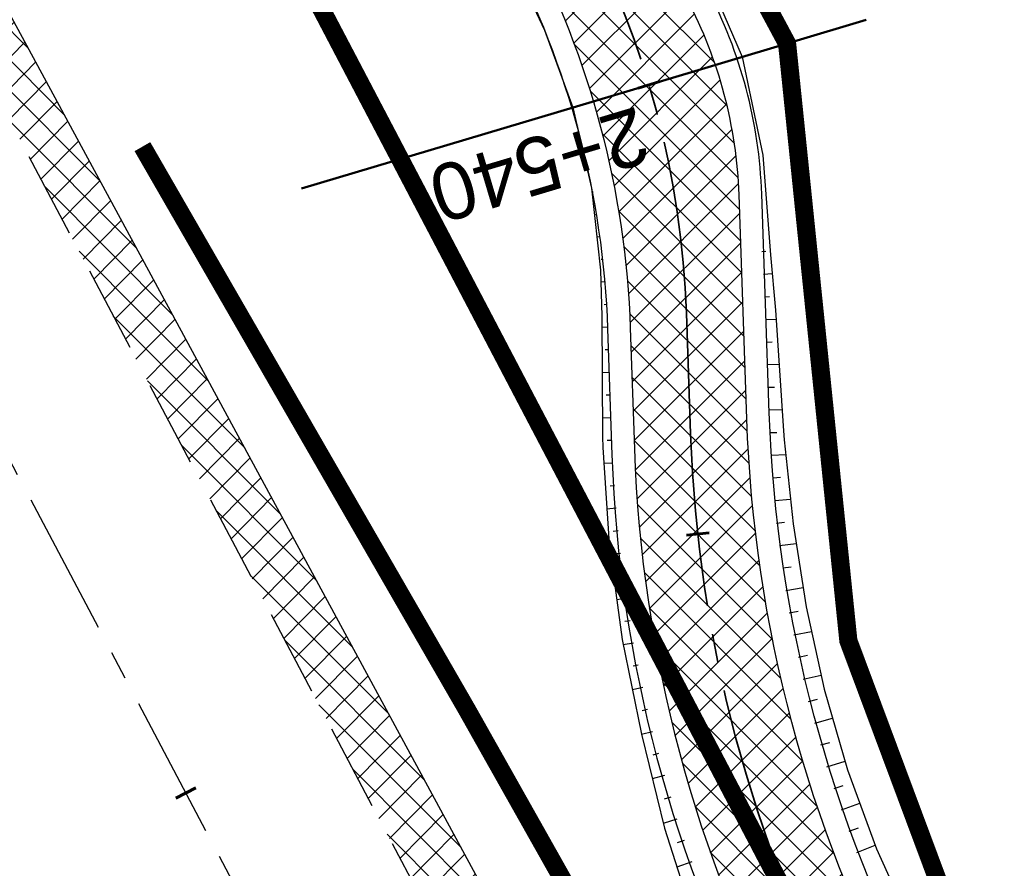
# Model space of a CAD drawing. Header units: metres. Extents: x 7529682 to 7533711, y 5721195 to 5727842.
# Tile 57 of 232: x 7530892 to 7530914, y 5725541 to 5725559. Entities that reach past the tile are written whole.
import ezdxf

# ---------------------------------------------------------------- set-up
doc = ezdxf.new("R2010")
doc.units = ezdxf.units.M
for name, pattern in [('817-dzialki-09-05-04$0$HIDDEN', [0.375, 0.25, -0.125]), ('ACAD_ISO05W100', [33, 24, -3, 0, -3, 0, -3]), ('CENTER', [50.800000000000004, 31.75, -6.35, 6.35, -6.35]), ('CENTER2', [28.575000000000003, 19.05, -3.175, 3.175, -3.175]), ('HIDDEN', [9.524999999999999, 6.35, -3.175])]:
    doc.linetypes.add(name, pattern=pattern)
for name, color, linetype in [('C-DROGI-SYTUACJA', 7, 'Continuous'), ('C-DROGI-SYTUACJA-ETYKIETY', 7, 'Continuous'), ('D-hatch-pobocza', 131, 'Continuous'), ('D-pobocza', 60, 'Continuous'), ('D-rowy', 160, 'Continuous'), ('D-skarpa', 2, 'Continuous'), ('D-skarpa-kreskowanie', 2, 'Continuous')]:
    doc.layers.add(name, color=color, linetype=linetype)
for name, color, linetype, lineweight, true_color in [('D-hatch-ciag-pieszo-rowerowy', 7, 'Continuous', 13, 0xff9f80), ('D-LR-etap-III', 7, '817-dzialki-09-05-04$0$HIDDEN', 50, 0x00008f), ('D-przekroje-pop', 7, 'Continuous', 50, 0x000099)]:
    doc.layers.add(name, color=color, linetype=linetype, lineweight=lineweight, true_color=true_color)
for name, color, linetype, lineweight in [('D-krawędzie', 3, 'Continuous', 30), ('D-obrzeża', 2, 'Continuous', 30), ('D-oś', 10, 'CENTER', 30), ('D-pas-drogowy', 7, 'ACAD_ISO05W100', 50)]:
    doc.layers.add(name, color=color, linetype=linetype, lineweight=lineweight)
doc.layers.add('poprzeczki', color=7, linetype='Continuous', true_color=0x0000c7)
doc.styles.get("Standard").update_dxf_attribs({"font": 'arial.ttf'})
pattern_1 = [(45, (0, 0), (-0.3367596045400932, 0.3367596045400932), []), (135, (0, 0), (-0.3367596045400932, -0.3367596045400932), [])]

# ---------------------------------------------------------------- blocks, each defined once
blk = doc.blocks.new('AeccTickLine')
at = {"color": 0, "linetype": 'ByBlock', "lineweight": -2}
blk.add_line((0, 1), (-3.673819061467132e-16, -1), dxfattribs=at)

msp = doc.modelspace()

# ---------------------------------------------------------------- hatches: boundary and pattern name
at = {"layer": 'D-hatch-ciag-pieszo-rowerowy'}
h = msp.add_hatch(dxfattribs=at)
h.set_pattern_fill('ANSI37', color=256, scale=0.15, style=0)
h.set_pattern_definition(pattern_1)
h.paths.add_polyline_path([(7530908.012238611, 5725550.563735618), (7530907.842509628, 5725555.505895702, 0.1127731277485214), (7530906.702021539, 5725559.811690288), (7530903.597432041, 5725565.724084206, -0.1193449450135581), (7530903.024418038, 5725568.006637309), (7530902.989962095, 5725572.112457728), (7530902.830833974, 5725572.036394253), (7530899.665489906, 5725570.52335516), (7530904.400482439, 5725561.506014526, -0.1127731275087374), (7530906.681458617, 5725552.894425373), (7530906.772838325, 5725550.233635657, 0.1134663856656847), (7530910.232589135, 5725537.243580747), (7530924.3855969, 5725510.468891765), (7530927.177183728, 5725505.157075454), (7530928.436251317, 5725505.448283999), (7530925.491402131, 5725511.051727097), (7530911.471989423, 5725537.573680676, -0.1134663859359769)])
h.paths.add_polyline_path([(7530906.772838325, 5725550.233635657), (7530906.681458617, 5725552.894425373, 0.112773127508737), (7530904.400482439, 5725561.506014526), (7530899.665489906, 5725570.52335516), (7530898.536909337, 5725569.983891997), (7530903.161020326, 5725561.177714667, -0.1127731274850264), (7530905.441996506, 5725552.566125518), (7530905.533438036, 5725549.903535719, 0.1134663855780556), (7530908.993188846, 5725536.913480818), (7530923.27979167, 5725509.886056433), (7530925.918116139, 5725504.865866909), (7530927.177183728, 5725505.157075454), (7530924.3855969, 5725510.468891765), (7530910.232589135, 5725537.243580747, -0.1134663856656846)])
at = {"layer": 'D-hatch-pobocza'}
h = msp.add_hatch(dxfattribs=at)
h.set_pattern_fill('ANSI37', color=256, scale=0.15, style=0)
h.set_pattern_definition(pattern_1)
h.paths.add_polyline_path([(7531057.009999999, 5725246.72), (7531044.19, 5725271.11), (7531030.969999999, 5725296.42), (7531019.37, 5725318.31), (7531007.54, 5725340.71), (7530994.469999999, 5725365.47), (7530982.58, 5725387.65), (7530971.809999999, 5725408.22), (7530959.96, 5725430.76), (7530944.54, 5725460.14), (7530935.92, 5725477.07), (7530923.099999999, 5725500.31), (7530908, 5725529.49), (7530889.658288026, 5725563.375066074), (7530889.585888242, 5725561.256865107), (7530918.171722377, 5725507.178125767), (7530950.162943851, 5725446.305402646), (7530993.419108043, 5725364.264712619), (7531022.766433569, 5725308.719304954), (7531053.80955549, 5725249.872416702), (7531081.165622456, 5725197.874670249), (7531103.902359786, 5725154.540603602), (7531128.123220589, 5725108.448161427), (7531149.321390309, 5725068.209396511), (7531151.44, 5725067.36), (7531152.004139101, 5725067.286014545), (7531141.2, 5725086.69), (7531129.87, 5725108.78), (7531118.46, 5725130.11), (7531107.389999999, 5725151.39), (7531095.36, 5725174.01), (7531083.61, 5725196.49), (7531071.559999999, 5725218.8)])

# ---------------------------------------------------------------- linework, layer by layer
at = {"layer": 'C-DROGI-SYTUACJA', "color": 10, "linetype": 'CENTER2', "lineweight": 35, "ltscale": 0.2}
msp.add_lwpolyline([(7530894.635661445, 5725580.10218264), (7530904.400482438, 5725561.506014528, -0.1127731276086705), (7530906.681458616, 5725552.894425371), (7530906.772838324, 5725550.233635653, 0.1134663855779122), (7530910.232589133, 5725537.243580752), (7530924.3855969, 5725510.468891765), (7530956.378346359, 5725449.593261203), (7530999.632559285, 5725367.556271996), (7531020.529814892, 5725328.004235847, 0.004066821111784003), (7531022.844591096, 5725323.708047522), (7531022.844591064, 5725323.708047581), (7531032.807949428, 5725305.571049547, -0.004228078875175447), (7531035.213067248, 5725301.103738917), (7531059.943841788, 5725254.222853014, -0.00440054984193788)], format="xyb", dxfattribs=at)
at = {"layer": 'D-krawędzie', "linetype": 'HIDDEN', "ltscale": 0.3, "flags": 128}
msp.add_lwpolyline([(7530572.009999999, 5726166.06), (7530620.380949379, 5726072.761487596), (7530641.555222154, 5726032.007915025), (7530660.960861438, 5725995.070069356), (7530689.128213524, 5725941.540167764), (7530707.335918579, 5725907.031820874), (7530725.255781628, 5725873.092686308), (7530743.969545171, 5725837.653904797), (7530770.526708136, 5725787.119408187), (7530787.864146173, 5725754.266918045), (7530809.897571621, 5725712.541613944), (7530824.739035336, 5725684.389287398), (7530840.856259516, 5725653.693092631), (7530860.675070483, 5725616.154465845), (7530865.283000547, 5725607.394015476), (7530878.050274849, 5725583.079962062), (7530918.171722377, 5725507.178125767), (7530950.162943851, 5725446.305402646), (7530993.419108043, 5725364.264712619), (7531022.766433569, 5725308.719304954), (7531053.80955549, 5725249.872416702), (7531081.165622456, 5725197.874670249), (7531103.902359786, 5725154.540603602), (7531128.123220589, 5725108.448161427), (7531149.3, 5725068.249999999), (7531167.380094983, 5725033.766927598), (7531197.164745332, 5724976.987689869), (7531228.151004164, 5724918.034426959), (7531253.152837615, 5724870.491119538), (7531286.7961686, 5724806.653565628), (7531306.739858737, 5724768.664832), (7531335.094443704, 5724714.652299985), (7531357.3191504, 5724672.438740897), (7531373.644908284, 5724641.454376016), (7531392.161870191, 5724605.998675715), (7531418.480331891, 5724555.852756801), (7531439.726902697, 5724515.582472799), (7531468.399107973, 5724461.077223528), (7531491.782023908, 5724416.527754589), (7531531.990296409, 5724339.832565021), (7531557.226635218, 5724291.658956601), (7531569.851546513, 5724267.577443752), (7531591.375556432, 5724226.547822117), (7531610.003879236, 5724191.103071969), (7531616.882991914, 5724177.998849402), (7531629.984986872, 5724153.025496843), (7531641.006768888, 5724132.021778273), (7531664.906257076, 5724087.616922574), (7531677.64401952, 5724064.785715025), (7531683.112433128, 5724054.988140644), (7531686.752875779, 5724048.180044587), (7531695.447538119, 5724031.696667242), (7531703.748818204, 5724015.917210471), (7531709.214143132, 5724005.513965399), (7531719.388607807, 5723986.14687362), (7531726.295217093, 5723973.000144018), (7531732.740794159, 5723960.735633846), (7531735.13, 5723956.19)], dxfattribs=at)
at = {"layer": 'D-LR-etap-III', "ltscale": 10, "flags": 128}
msp.add_lwpolyline([(7531750.474471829, 5723895.103125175, 0.4, 0.4, 0), (7531750.505, 5723895.13, 0.4, 0.4, 0), (7531682.71, 5724022.92, 0.4, 0.4, 0), (7531619.177023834, 5724147.203692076, 0.4, 0.4, 0), (7531592.308960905, 5724198.48863389, 0.4, 0.4, 0), (7531553.263875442, 5724272.918564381, 0.4, 0.4, 0), (7531504.019999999, 5724366.79, 0.4, 0.4, 0), (7531482.09, 5724407.62, 0.4, 0.4, 0), (7531412.350402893, 5724541.182759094, 0.4, 0.4, 0), (7531388.463669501, 5724586.929768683, 0.4, 0.4, 0), (7531345.12, 5724669.94, 0.4, 0.4, 0), (7531127.66, 5725081.67, 0.4, 0.4, 0), (7531059.253139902, 5725211.040795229, 0.4, 0.4, 0), (7531008.007244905, 5725307.953830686, 0.4, 0.4, 0), (7530964.181635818, 5725390.835555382, 0.4, 0.4, 0), (7530914.557354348, 5725484.683561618, 0.4, 0.4, 0), (7530865.243241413, 5725577.493975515, 0.4, 0.4, 0), (7530840.085257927, 5725624.058651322, 0.4, 0.4, 0), (7530802.559525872, 5725694.924584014, 0.4, 0.4, 0), (7530755.54, 5725787.51, 0.4, 0.4, 0), (7530708.717810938, 5725876.303221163, 0.4, 0.4, 0), (7530695.12, 5725902.09, 0.4, 0.4, 0), (7530642.91397006, 5726001.07839487, 0.4, 0.4, 0), (7530634.934723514, 5726016.146615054, 0.4, 0.4, 0), (7530610.820000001, 5726061.929999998, 0.4, 0.4, 0), (7530610.820000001, 5726061.929999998, 0.4, 0.4, 0), (7530607.21, 5726063.51, 0.4, 0.4, 0), (7530597.42, 5726080.68, 0.4, 0.4, 0), (7530591.16, 5726088.44, 0.4, 0.4, 0), (7530581.28, 5726107.21, 0.4, 0.4, 0), (7530571.29, 5726130.56, 0.4, 0.4, 0), (7530549.554994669, 5726171.527317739, 0.4, 0.4, 0), (7530531.014309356, 5726206.473807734, 0.4, 0.4, 0), (7530516.461208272, 5726236.016618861, 0.4, 0.4, 0), (7530500.798929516, 5726266.141265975, 0.4, 0.4, 0), (7530491.349999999, 5726283.94, 0.4, 0.4, 0), (7530482.4, 5726303.41, 0.4, 0.4, 0), (7530482.4, 5726303.41, 0.4, 0.4, 0), (7530450.41, 5726357.28, 0.4, 0.4, 0), (7530397.759396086, 5726458.499907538, 0.4, 0.4, 0), (7530334.707815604, 5726583.664702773, 0.4, 0.4, 0), (7530303.939274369, 5726645.167943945, 0.4, 0.4, 0), (7530300.509779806, 5726651.777515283, 0.4, 0.4, 0), (7530289.213532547, 5726671.966724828, 0.4, 0.4, 0), (7530281.54, 5726685.57, 0.4, 0.4, 0), (7530261.37085633, 5726724.163374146, 0.4, 0.4, 0), (7530254.03, 5726738.21, 0.4, 0.4, 0), (7530197.219999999, 5726845.06, 0.4, 0.4, 0), (7530194.71, 5726849.15, 0.4, 0.4, 0), (7530195.92, 5726850.75, 0.4, 0.4, 0), (7530170.546669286, 5726892.961489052, 0.4, 0.4, 0), (7530143.174718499, 5726945.065838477, 0.4, 0.4, 0), (7530105.059999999, 5727018.32, 0.4, 0.4, 0), (7530100.059999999, 5727027.16, 0.4, 0.4, 0), (7530062.318670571, 5727099.625398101, 0.4, 0.4, 0), (7530015.378537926, 5727189.420463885, 0.4, 0.4, 0), (7529983.207960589, 5727250.206596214, 0.4, 0.4, 0), (7529953.284293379, 5727306.74720398, 0.4, 0.4, 0), (7529900.67053443, 5727406.15903814, 0.4, 0.4, 0), (7529890.630239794, 5727425.131178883, 0.4, 0.4, 0), (7529875.155383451, 5727454.426350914, 0.4, 0.4, 0), (7529857.560096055, 5727487.787346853, 0.4, 0.4, 0), (7529835.194401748, 5727530.19312405, 0.4, 0.4, 0), (7529811.740544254, 5727574.662079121, 0.4, 0.4, 0), (7529792.101859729, 5727611.922638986, 0.4, 0.4, 0), (7529768.066117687, 5727657.469613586, 0.4, 0.4, 0), (7529755.210566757, 5727682.131373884, 0.4, 0.4, 0), (7529753.309999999, 5727681.13, 0.4, 0.4, 0), (7529739.21, 5727707.77, 0.4, 0.4, 0), (7529735.394745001, 5727711.251990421, 0.4, 0.4, 0), (7529725.42, 5727730.2, 0.4, 0.4, 0), (7529723.55, 5727729.88, 0.4, 0.4, 0), (7529695.566668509, 5727782.932080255, 0.4, 0.4, 0), (7529717.67971874, 5727794.024357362, 0.4, 0.4, 0), (7529736.274870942, 5727758.647400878, 0.4, 0.4, 0), (7529736.274870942, 5727758.647400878, 0.4, 0.4, 0), (7529744.511003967, 5727750.406106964, 0.4, 0.4, 0), (7529744.511003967, 5727750.406106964, 0.4, 0.4, 0), (7529750.282568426, 5727738.549848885, 0.4, 0.4, 0), (7529777.108510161, 5727687.569424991, 0.4, 0.4, 0), (7529796.51537536, 5727651.329932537, 0.4, 0.4, 0), (7529814.937945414, 5727616.793170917, 0.4, 0.4, 0), (7529839.006722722, 5727572.303976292, 0.4, 0.4, 0), (7529860.617626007, 5727532.509108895, 0.4, 0.4, 0), (7529882.348967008, 5727491.504261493, 0.4, 0.4, 0), (7529904.865139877, 5727449.096370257, 0.4, 0.4, 0), (7529920.747384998, 5727418.884773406, 0.4, 0.4, 0), (7529946.676504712, 5727368.547487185, 0.4, 0.4, 0), (7529972.024701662, 5727320.573310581, 0.4, 0.4, 0), (7529987.740014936, 5727290.153392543, 0.4, 0.4, 0), (7529996.497385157, 5727273.661630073, 0.4, 0.4, 0), (7530017.541471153, 5727234.202689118, 0.4, 0.4, 0), (7530033.053657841, 5727204.864166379, 0.4, 0.4, 0), (7530051.622983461, 5727170.222745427, 0.4, 0.4, 0), (7530069.276612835, 5727137.015751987, 0.4, 0.4, 0), (7530089.385386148, 5727097.533639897, 0.4, 0.4, 0), (7530109.712512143, 5727060.746615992, 0.4, 0.4, 0), (7530136.769722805, 5727011.640131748, 0.4, 0.4, 0), (7530162.446686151, 5726962.743777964, 0.4, 0.4, 0), (7530187.674104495, 5726916.992101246, 0.4, 0.4, 0), (7530207.820739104, 5726879.335323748, 0.4, 0.4, 0), (7530230.625609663, 5726834.518686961, 0.4, 0.4, 0), (7530262.288093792, 5726776.61832811, 0.4, 0.4, 0), (7530277.509672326, 5726760.213143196, 0.4, 0.4, 0), (7530286.036865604, 5726744.106684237, 0.4, 0.4, 0), (7530288.097472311, 5726735.884066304, 0.4, 0.4, 0), (7530290.393870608, 5726725.046963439, 0.4, 0.4, 0), (7530296.17664807, 5726713.582980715, 0.4, 0.4, 0), (7530302.726195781, 5726701.18226779, 0.4, 0.4, 0), (7530325.685047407, 5726657.466383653, 0.4, 0.4, 0), (7530343.243978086, 5726623.648592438, 0.4, 0.4, 0), (7530360.229820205, 5726591.746871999, 0.4, 0.4, 0), (7530383.20855044, 5726548.059469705, 0.4, 0.4, 0), (7530406.017875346, 5726503.605514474, 0.4, 0.4, 0), (7530427.464919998, 5726462.620289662, 0.4, 0.4, 0), (7530447.9278544, 5726424.388014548, 0.4, 0.4, 0), (7530471.126878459, 5726379.920667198, 0.4, 0.4, 0), (7530490.501003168, 5726343.033350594, 0.4, 0.4, 0), (7530509.499458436, 5726306.733076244, 0.4, 0.4, 0), (7530529.890269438, 5726267.244072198, 0.4, 0.4, 0), (7530543.852446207, 5726238.990319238, 0.4, 0.4, 0), (7530554.808897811, 5726218.943990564, 0.4, 0.4, 0), (7530559.027108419, 5726212.223286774, 0.4, 0.4, 0), (7530563.060988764, 5726206.409670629, 0.4, 0.4, 0), (7530566.93354971, 5726200.463543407, 0.4, 0.4, 0), (7530569.771022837, 5726194.901501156, 0.4, 0.4, 0), (7530571.47319415, 5726191.282350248, 0.4, 0.4, 0), (7530572.839142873, 5726188.024533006, 0.4, 0.4, 0), (7530575.295071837, 5726182.034664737, 0.4, 0.4, 0), (7530579.736851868, 5726173.306070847, 0.4, 0.4, 0), (7530583.3, 5726167.41, 0.4, 0.4, 0), (7530593.4, 5726163.33, 0.4, 0.4, 0), (7530598.618375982, 5726155.264489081, 0.4, 0.4, 0), (7530608.258304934, 5726140.497132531, 0.4, 0.4, 0), (7530603.269999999, 5726136.83, 0.4, 0.4, 0), (7530606.53, 5726131.84, 0.4, 0.4, 0), (7530604.239057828, 5726124.21679044, 0.4, 0.4, 0), (7530605.847136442, 5726121.630127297, 0.4, 0.4, 0), (7530608.971611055, 5726116.164124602, 0.4, 0.4, 0), (7530618.114293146, 5726097.791111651, 0.4, 0.4, 0), (7530651.213125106, 5726034.959524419, 0.4, 0.4, 0), (7530670.243741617, 5725998.61095082, 0.4, 0.4, 0), (7530698.075474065, 5725945.952624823, 0.4, 0.4, 0), (7530716.505955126, 5725911.3051464, 0.4, 0.4, 0), (7530735.223454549, 5725875.667401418, 0.4, 0.4, 0), (7530752.504235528, 5725842.154920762, 0.4, 0.4, 0), (7530778.310652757, 5725793.501254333, 0.4, 0.4, 0), (7530797.499961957, 5725756.381811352, 0.4, 0.4, 0), (7530812.518974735, 5725728.28874362, 0.4, 0.4, 0), (7530820.039295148, 5725713.160404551, 0.4, 0.4, 0), (7530822.422446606, 5725710.193574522, 0.4, 0.4, 0), (7530833.154893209, 5725688.800634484, 0.4, 0.4, 0), (7530849.629354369, 5725656.158601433, 0.4, 0.4, 0), (7530867.98290276, 5725621.963939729, 0.4, 0.4, 0), (7530872.629809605, 5725612.88760475, 0.4, 0.4, 0), (7530880.354488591, 5725597.594500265, 0.4, 0.4, 0), (7530883.839446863, 5725593.389159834, 0.4, 0.4, 0), (7530891.782113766, 5725587.763349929, 0.4, 0.4, 0), (7530895.038670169, 5725584.280746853, 0.4, 0.4, 0), (7530897.033644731, 5725580.941110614, 0.4, 0.4, 0), (7530900.951646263, 5725579.945856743, 0.4, 0.4, 0), (7530904.80970798, 5725571.977328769, 0.4, 0.4, 0), (7530903.682362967, 5725568.566434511, 0.4, 0.4, 0), (7530908.900614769, 5725558.844845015, 0.4, 0.4, 0), (7530910.252030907, 5725545.671606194, 0.4, 0.4, 0), (7530912.872986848, 5725538.645543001, 0.4, 0.4, 0), (7530945.278171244, 5725478.464284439, 0.4, 0.4, 0), (7530959.692318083, 5725450.24628822, 0.4, 0.4, 0), (7531002.82670893, 5725368.192370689, 0.4, 0.4, 0), (7531044.703532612, 5725290.314293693, 0.4, 0.4, 0), (7531064.098839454, 5725253.212562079, 0.4, 0.4, 0), (7531083.010253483, 5725216.677517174, 0.4, 0.4, 0), (7531113.013137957, 5725158.465613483, 0.4, 0.4, 0), (7531137.364304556, 5725113.07076138, 0.4, 0.4, 0), (7531150.830830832, 5725086.711759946, 0.4, 0.4, 0), (7531159.745663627, 5725076.640848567, 0.4, 0.4, 0), (7531166.309999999, 5725074.58, 0.4, 0.4, 0), (7531172.29, 5725062.58, 0.4, 0.4, 0), (7531170.589828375, 5725055.605912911, 0.4, 0.4, 0), (7531173.732823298, 5725044.080706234, 0.4, 0.4, 0), (7531215.342008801, 5724964.859648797, 0.4, 0.4, 0), (7531238.054496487, 5724921.684649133, 0.4, 0.4, 0), (7531262.389821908, 5724875.282876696, 0.4, 0.4, 0), (7531295.587160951, 5724811.265731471, 0.4, 0.4, 0), (7531348.487908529, 5724712.362812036, 0.4, 0.4, 0), (7531363.740817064, 5724682.68394264, 0.4, 0.4, 0), (7531366.986905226, 5724675.865317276, 0.4, 0.4, 0), (7531382.541261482, 5724646.110625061, 0.4, 0.4, 0), (7531401.299165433, 5724610.874551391, 0.4, 0.4, 0), (7531428.964837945, 5724558.862274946, 0.4, 0.4, 0), (7531449.111202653, 5724520.397801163, 0.4, 0.4, 0), (7531477.292992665, 5724465.831467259, 0.4, 0.4, 0), (7531500.996290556, 5724421.112506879, 0.4, 0.4, 0), (7531512.121834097, 5724400.549045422, 0.4, 0.4, 0), (7531513.78163794, 5724396.757451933, 0.4, 0.4, 0), (7531526.32, 5724379.39, 0.4, 0.4, 0), (7531566.783642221, 5724302.73628205, 0.4, 0.4, 0), (7531578.579156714, 5724282.774819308, 0.4, 0.4, 0), (7531584.232619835, 5724273.111246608, 0.4, 0.4, 0), (7531590.109283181, 5724263.508189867, 0.4, 0.4, 0), (7531593.027899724, 5724258.771479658, 0.4, 0.4, 0), (7531595.711841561, 5724254.226824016, 0.4, 0.4, 0), (7531601.659976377, 5724243.898197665, 0.4, 0.4, 0), (7531606.097733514, 5724235.986407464, 0.4, 0.4, 0), (7531609.382207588, 5724230.799061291, 0.4, 0.4, 0), (7531611.580260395, 5724227.671180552, 0.4, 0.4, 0), (7531612.707802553, 5724225.86410867, 0.4, 0.4, 0), (7531618.665224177, 5724214.480919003, 0.4, 0.4, 0), (7531619.885522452, 5724212.333950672, 0.4, 0.4, 0), (7531620.931818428, 5724210.787064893, 0.4, 0.4, 0), (7531623.518605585, 5724207.111542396, 0.4, 0.4, 0), (7531626.143926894, 5724203.61306897, 0.4, 0.4, 0), (7531632.022984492, 5724196.485954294, 0.4, 0.4, 0), (7531653.949089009, 5724152.617641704, 0.4, 0.4, 0), (7531656.750690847, 5724143.103797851, 0.4, 0.4, 0), (7531659.61440691, 5724133.254504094, 0.4, 0.4, 0), (7531661.627147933, 5724128.646047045, 0.4, 0.4, 0.01093811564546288), (7531674.314987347, 5724101.43546424, 0.4, 0.4, 0), (7531685.137626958, 5724081.408252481, 0.4, 0.4, 0), (7531692.159945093, 5724066.277333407, 0.4, 0.4, 0), (7531699.662164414, 5724051.388120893, 0.4, 0.4, 0), (7531704.480624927, 5724040.808561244, 0.4, 0.4, 0), (7531704.480624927, 5724040.808561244, 0.4, 0.4, 0), (7531704.401251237, 5724037.368913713, 0.4, 0.4, 0), (7531720.383609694, 5724003.441317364, 0.4, 0.4, 0), (7531728.79890528, 5723986.206298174, 0.4, 0.4, 0), (7531733.237926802, 5723977.192631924, 0.4, 0.4, 0), (7531736.750027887, 5723969.505210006, 0.4, 0.4, 0), (7531737.336143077, 5723968.518916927, 0.4, 0.4, 0), (7531738.285051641, 5723967.699360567, 0.4, 0.4, 0), (7531742.180915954, 5723962.346428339, 0.4, 0.4, 0), (7531744.286141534, 5723958.615526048, 0.4, 0.4, 0), (7531755.393260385, 5723944.192617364, 0.4, 0.4, 0), (7531758.69, 5723936.76, 0.4, 0.4, 0), (7531780.08, 5723929.25, 0.4, 0.4, 0), (7531792.611989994, 5723906.337708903, 0.4, 0.4, 0), (7531792.611989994, 5723906.337708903, 0.4, 0.4, 0), (7531756.962094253, 5723883.055323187, 0.4, 0.4, 0), (7531750.46, 5723895.130000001, 0.4, 0.4, 0), (7531750.46, 5723895.130000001, 0, 0, 0)], format="xyseb", dxfattribs=at)
at = {"layer": 'D-obrzeża'}
for points in [[(7531061.054571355, 5725254.796351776), (7531036.313724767, 5725301.696330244, 0.00422807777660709), (7531033.908607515, 5725306.163639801), (7531023.945058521, 5725324.300984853, -0.004066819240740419), (7531021.630283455, 5725328.597171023), (7531000.738279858, 5725368.139266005), (7530957.484457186, 5725450.175515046), (7530925.491402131, 5725511.051727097), (7530911.471989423, 5725537.573680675, -0.1134663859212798), (7530908.012238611, 5725550.563735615), (7530907.842509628, 5725555.505895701, 0.1127731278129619), (7530906.702021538, 5725559.81169029), (7530903.597432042, 5725565.724084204, -0.1193449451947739), (7530903.024418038, 5725568.006637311), (7530902.989962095, 5725572.112457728)], [(7530898.536909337, 5725569.983891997), (7530903.161020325, 5725561.177714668, -0.1127731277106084), (7530905.441996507, 5725552.566125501), (7530905.533438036, 5725549.903535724, 0.1134663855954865), (7530908.993188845, 5725536.913480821), (7530923.27979167, 5725509.886056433), (7530955.272235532, 5725449.011007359), (7530998.526838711, 5725366.973277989), (7531019.429347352, 5725327.411298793, 0.004066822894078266), (7531021.744124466, 5725323.115108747), (7531031.707290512, 5725304.978460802, -0.004228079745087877), (7531034.112408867, 5725300.511149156), (7531058.833112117, 5725253.649354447, -0.004400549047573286)]]:
    msp.add_lwpolyline(points, format="xyb", dxfattribs=at)
at = {"layer": 'D-oś', "ltscale": 0.1}
msp.add_lwpolyline([(7531488.682972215, 5724414.901138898), (7531465.30154836, 5724459.447768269), (7531436.630334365, 5724513.951133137), (7531415.382990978, 5724554.222881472), (7531389.061122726, 5724604.375291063), (7531370.54547166, 5724639.828481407), (7531354.22214964, 5724670.808223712), (7531331.99647235, 5724713.023626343), (7531303.640952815, 5724767.037938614), (7531283.698553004, 5724805.024214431), (7531250.055061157, 5724868.862076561), (7531225.052886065, 5724916.406033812), (7531194.065303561, 5724975.361817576), (7531164.280332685, 5725032.141666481), (7531146.201824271, 5725066.621712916), (7531125.025790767, 5725106.818458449), (7531100.803065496, 5725152.914450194), (7531078.067230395, 5725196.24679728), (7531050.712974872, 5725248.241100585), (7531019.671816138, 5725307.084268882), (7530990.323090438, 5725362.632329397), (7530947.065833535, 5725444.675091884), (7530915.075467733, 5725505.546186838), (7530874.953735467, 5725581.448561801)], dxfattribs=at)
at = {"layer": 'D-pas-drogowy', "ltscale": 0.2, "flags": 128}
msp.add_lwpolyline([(7531633.018560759, 5724182.834272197, 0.4, 0.4, 0), (7531617.558899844, 5724211.608162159, 0.4, 0.4, 0), (7531566.783642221, 5724302.73628205, 0.4, 0.4, 0), (7531538.419082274, 5724356.469679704, 0.4, 0.4, 0), (7531526.32, 5724379.39, 0.4, 0.4, 0), (7531516.102085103, 5724393.607319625, 0.4, 0.4, 0.001485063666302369), (7531513.78037409, 5724396.837773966, 0.4, 0.4, 0), (7531501.87, 5724413.41, 0.4, 0.4, 0), (7531474.926107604, 5724464.507896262, 0.4, 0.4, 0), (7531446.200436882, 5724518.992313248, 0.4, 0.4, 0), (7531424.962185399, 5724559.262257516, 0.4, 0.4, 0), (7531398.444460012, 5724609.565801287, 0.4, 0.4, 0), (7531379.647455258, 5724645.216004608, 0.4, 0.4, 0), (7531365.23, 5724672.56, 0.4, 0.4, 0), (7531341.305752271, 5724717.915356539, 0.4, 0.4, 0), (7531312.899996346, 5724771.788898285, 0.4, 0.4, 0), (7531292.590923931, 5724810.306502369, 0.4, 0.4, 0), (7531259.391619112, 5724873.271351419, 0.4, 0.4, 0), (7531233.740401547, 5724921.922582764, 0.4, 0.4, 0), (7531203.072738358, 5724980.092044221, 0.4, 0.4, 0), (7531173.471398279, 5725036.225177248, 0.4, 0.4, 0), (7531168.269999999, 5725046.09, 0.4, 0.4, 0), (7531172.29, 5725062.58, 0.4, 0.4, 0), (7531166.309999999, 5725074.58, 0.4, 0.4, 0), (7531150.32, 5725079.6, 0.4, 0.4, 0), (7531141.5, 5725096.43, 0.4, 0.4, 0), (7531109.311735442, 5725157.814415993, 0.4, 0.4, 0), (7531086.641300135, 5725201.047918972, 0.4, 0.4, 0), (7531059.198258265, 5725253.383662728, 0.4, 0.4, 0), (7531028.206828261, 5725312.48946212, 0.4, 0.4, 0), (7530999.104694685, 5725367.990143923, 0.4, 0.4, 0), (7530956.247527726, 5725449.724815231, 0.4, 0.4, 0), (7530924.397774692, 5725510.463768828, 0.4, 0.4, 0), (7530897.509999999, 5725561.74, 0.4, 0.4, 0), (7530894.46, 5725566.14, 0.4, 0.4, 0), (7530892.16, 5725570.49, 0.4, 0.4, 0), (7530869.362688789, 5725613.307018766, 0.4, 0.4, 0), (7530861.693971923, 5725627.704613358, 0.4, 0.4, 0), (7530852.74, 5725644.52, 0.4, 0.4, 0), (7530831.509999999, 5725684.2, 0.4, 0.4, 0), (7530811.13, 5725722.52, 0.4, 0.4, 0), (7530792.3476413, 5725757.940652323, 0.4, 0.4, 0), (7530768.03, 5725803.8, 0.4, 0.4, 0), (7530748.768542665, 5725840.178507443, 0.4, 0.4, 0), (7530727.7, 5725879.97, 0.4, 0.4, 0), (7530712.0981582, 5725909.54523909, 0.4, 0.4, 0), (7530693.644105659, 5725944.645156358, 0.4, 0.4, 0), (7530665.702224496, 5725997.538976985, 0.4, 0.4, 0), (7530641.759999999, 5726042.88, 0.4, 0.4, 0), (7530616.5, 5726091.48, 0.4, 0.4, 0), (7530604.628439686, 5726114.319880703, 0.4, 0.4, -0.007762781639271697), (7530602.5, 5726118.43, 0.4, 0.4, 0), (7530603.992037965, 5726123.394821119, 0.4, 0.4, 0), (7530606.53, 5726131.84, 0.4, 0.4, 0), (7530603.269999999, 5726136.83, 0.4, 0.4, 0), (7530593.775620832, 5726151.368713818, 0.4, 0.4, 0), (7530590.202637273, 5726156.84001263, 0.4, 0.4, 0), (7530583.3, 5726167.41, 0.4, 0.4, 0), (7530580.578343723, 5726170.427567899, 0.4, 0.4, 0), (7530575.849999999, 5726175.67, 0.4, 0.4, 0), (7530569.009999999, 5726186.66, 0.4, 0.4, 0), (7530562.555322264, 5726199.189409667, 0.4, 0.4, 0), (7530555.67, 5726211.39, 0.4, 0.4, 0), (7530548.29, 5726224.23, 0.4, 0.4, 0), (7530540.58, 5726237.71, 0.4, 0.4, 0), (7530532.679999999, 5726252.65, 0.4, 0.4, 0), (7530524.059999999, 5726269.35, 0.4, 0.4, 0), (7530502.82, 5726309.91, 0.4, 0.4, 0), (7530488.83, 5726336.63, 0.4, 0.4, 0), (7530466.03, 5726380.16, 0.4, 0.4, 0), (7530438.469999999, 5726432.77, 0.4, 0.4, 0), (7530424.53, 5726459.09, 0.4, 0.4, 0), (7530401.63, 5726502.97, 0.4, 0.4, 0), (7530383.38, 5726538.06, 0.4, 0.4, 0), (7530353.969999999, 5726593.52, 0.4, 0.4, 0), (7530338.469999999, 5726622.74, 0.4, 0.4, 0), (7530322.009999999, 5726653.88, 0.4, 0.4, 0), (7530297.54, 5726700.33, 0.4, 0.4, 0), (7530287.38, 5726719.6, 0.4, 0.4, 0), (7530285.94993921, 5726722.315508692, 0.4, 0.4, 0), (7530280.259999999, 5726733.12, 0.4, 0.4, 0), (7530266.73, 5726758.74, 0.4, 0.4, 0), (7530260.42, 5726770.47, 0.4, 0.4, 0), (7530253.25, 5726783.82, 0.4, 0.4, 0), (7530244.95, 5726799.33, 0.4, 0.4, 0), (7530239.389999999, 5726808.49, 0.4, 0.4, 0), (7530238.29, 5726807.9, 0.4, 0.4, 0), (7530218.11, 5726850.67, 0.4, 0.4, 0), (7530175.906646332, 5726928.168028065, 0.4, 0.4, 0), (7530096.679999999, 5727076.15, 0.4, 0.4, 0), (7530094.679999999, 5727079.89, 0.4, 0.4, 0), (7530064.59693469, 5727135.522637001, 0.4, 0.4, 0), (7530046.730970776, 5727168.8921561, 0.4, 0.4, 0), (7530025.803045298, 5727208.461374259, 0.4, 0.4, 0), (7530012.846501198, 5727232.979315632, 0.4, 0.4, 0), (7529994.15, 5727268.45, 0.4, 0.4, 0), (7529981.670868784, 5727291.93018666, 0.4, 0.4, 0), (7529949.889999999, 5727351.73, 0.4, 0.4, 0), (7529924.75, 5727399.03, 0.4, 0.4, 0), (7529915.515824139, 5727417.099754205, 0.4, 0.4, 0), (7529885.83, 5727475.19, 0.4, 0.4, 0), (7529862.559999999, 5727519.97, 0.4, 0.4, 0), (7529852.984923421, 5727538.191086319, 0.4, 0.4, 0), (7529836.513084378, 5727569.51130111, 0.4, 0.4, 0), (7529815.36890814, 5727609.140983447, 0.4, 0.4, 0), (7529792.795203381, 5727651.247499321, 0.4, 0.4, 0), (7529774.199114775, 5727685.858348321, 0.4, 0.4, 0), (7529746.966026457, 5727736.059440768, 0.4, 0.4, 0), (7529733.92, 5727757.62, 0.4, 0.4, 0), (7529708.607472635, 5727806.388536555, 0.4, 0.4, 0), (7529688.491967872, 5727796.344621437, 0.4, 0.4, 0), (7529723.55, 5727729.88, 0.4, 0.4, 0), (7529725.42, 5727730.2, 0.4, 0.4, 0), (7529735.38, 5727711.28, 0.4, 0.4, 0), (7529739.21, 5727707.77, 0.4, 0.4, 0), (7529753.309999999, 5727681.13, 0.4, 0.4, 0), (7529755.178396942, 5727682.114424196, 0.4, 0.4, 0), (7529792.101859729, 5727611.922638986, 0.4, 0.4, 0), (7529811.740544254, 5727574.662079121, 0.4, 0.4, 0), (7529835.194401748, 5727530.19312405, 0.4, 0.4, 0), (7529857.560096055, 5727487.787346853, 0.4, 0.4, 0), (7529875.155383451, 5727454.426350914, 0.4, 0.4, 0), (7529890.630239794, 5727425.131178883, 0.4, 0.4, 0), (7529900.67053443, 5727406.15903814, 0.4, 0.4, 0), (7529953.284293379, 5727306.74720398, 0.4, 0.4, 0), (7529983.207960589, 5727250.206596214, 0.4, 0.4, 0), (7530015.378537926, 5727189.420463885, 0.4, 0.4, 0), (7530062.318670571, 5727099.625398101, 0.4, 0.4, 0), (7530100.059999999, 5727027.16, 0.4, 0.4, 0), (7530105.059999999, 5727018.32, 0.4, 0.4, 0), (7530143.174718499, 5726945.065838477, 0.4, 0.4, 0), (7530170.546669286, 5726892.961489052, 0.4, 0.4, 0), (7530195.92, 5726850.75, 0.4, 0.4, 0), (7530194.71, 5726849.15, 0.4, 0.4, 0), (7530197.219999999, 5726845.06, 0.4, 0.4, 0), (7530254.03, 5726738.21, 0.4, 0.4, 0), (7530261.37085633, 5726724.163374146, 0.4, 0.4, 0), (7530281.54, 5726685.57, 0.4, 0.4, 0), (7530289.213532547, 5726671.966724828, 0.4, 0.4, 0), (7530300.509779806, 5726651.777515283, 0.4, 0.4, 0), (7530303.939274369, 5726645.167943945, 0.4, 0.4, 0), (7530334.707815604, 5726583.664702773, 0.4, 0.4, 0), (7530397.759396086, 5726458.499907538, 0.4, 0.4, 0), (7530450.41, 5726357.28, 0.4, 0.4, 0), (7530482.4, 5726303.41, 0.4, 0.4, 0), (7530483.687990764, 5726301.003383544, 0.4, 0.4, 0), (7530491.349999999, 5726283.94, 0.4, 0.4, 0), (7530512.67, 5726243.78, 0.4, 0.4, 0), (7530529.429999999, 5726209.46, 0.4, 0.4, 0), (7530571.29, 5726130.56, 0.4, 0.4, 0), (7530581.28, 5726107.21, 0.4, 0.4, 0), (7530591.16, 5726088.44, 0.4, 0.4, 0), (7530597.42, 5726080.68, 0.4, 0.4, 0), (7530607.21, 5726063.51, 0.4, 0.4, 0), (7530610.820000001, 5726061.929999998, 0.4, 0.4, 0), (7530634.934723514, 5726016.146615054, 0.4, 0.4, 0), (7530642.91397006, 5726001.07839487, 0.4, 0.4, 0), (7530695.12, 5725902.09, 0.4, 0.4, 0), (7530708.717810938, 5725876.303221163, 0.4, 0.4, 0), (7530755.54, 5725787.51, 0.4, 0.4, 0), (7530802.559525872, 5725694.924584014, 0.4, 0.4, 0), (7530840.085257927, 5725624.058651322, 0.4, 0.4, 0), (7530865.243241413, 5725577.493975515, 0.4, 0.4, 0), (7530914.557354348, 5725484.683561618, 0.4, 0.4, 0), (7530964.181635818, 5725390.835555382, 0.4, 0.4, 0), (7531008.007244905, 5725307.953830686, 0.4, 0.4, 0), (7531059.253139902, 5725211.040795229, 0.4, 0.4, 0), (7531127.66, 5725081.67, 0.4, 0.4, 0), (7531345.12, 5724669.94, 0.4, 0.4, 0), (7531388.463669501, 5724586.929768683, 0.4, 0.4, 0), (7531412.350402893, 5724541.182759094, 0.4, 0.4, 0), (7531482.09, 5724407.62, 0.4, 0.4, 0), (7531504.019999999, 5724366.79, 0.4, 0.4, 0), (7531519.374444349, 5724337.520497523, 0.4, 0.4, 0), (7531563.748815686, 5724252.931583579, 0.4, 0.4, 0), (7531602.175111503, 5724179.681224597, 0.4, 0.4, 0), (7531619.177023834, 5724147.203692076, 0.4, 0.4, 0), (7531625.038493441, 5724135.63500206, 0.4, 0.4, 0), (7531656.796442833, 5724073.31633882, 0.4, 0.4, 0), (7531675.12, 5724037.36, 0.4, 0.4, 0), (7531682.71, 5724022.92, 0.4, 0.4, 0), (7531705.565196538, 5723979.810545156, 0.4, 0.4, 0), (7531736.605941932, 5723921.261514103, 0.4, 0.4, 0), (7531750.46, 5723895.130000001, 0.4, 0.4, 0), (7531740.769999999, 5723886.56, 0.4, 0.4, 0), (7531732.86, 5723885, 0.4, 0.4, 0), (7531722.179999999, 5723887.77, 0.4, 0.4, 0), (7531729.87, 5723862.17, 0.4, 0.4, 0), (7531742.92, 5723861.93, 0.4, 0.4, 0), (7531763.71, 5723859.52, 0.4, 0.4, 0), (7531768.42, 5723854.12, 0.4, 0.4, 0), (7531787.42, 5723817.97, 0.4, 0.4, 0), (7531795.57, 5723809.82, 0.4, 0.4, 0), (7531816.346897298, 5723819.850397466, 0.4, 0.4, 0), (7531816.346897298, 5723819.850397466, 0.4, 0.4, 0), (7531805.059999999, 5723843.23, 0.4, 0.4, 0), (7531803.61, 5723886.23, 0.4, 0.4, 0), (7531803.61, 5723886.23, 0.4, 0.4, 0), (7531780.08, 5723929.25, 0.4, 0.4, 0), (7531758.69, 5723936.76, 0.4, 0.4, 0), (7531749.3590272, 5723946.412126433, 0.4, 0.4, 0), (7531742.71, 5723953.29, 0.4, 0.4, 0), (7531735.177368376, 5723967.877529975, 0.4, 0.4, 0), (7531722.37, 5723992.68, 0.4, 0.4, 0), (7531705.041669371, 5724030.885563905, 0.4, 0.4, 0), (7531699.469999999, 5724043.17, 0.4, 0.4, 0), (7531692.69, 5724058.11, 0.4, 0.4, 0), (7531679.672010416, 5724084.016803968, 0.4, 0.4, 0), (7531674.55, 5724094.21, 0.4, 0.4, 0), (7531666.633166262, 5724114.002855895, 0.4, 0.4, 0), (7531649, 5724153.82, 0.4, 0.4, 0), (7531641.49, 5724149.34, 0.4, 0.4, 0), (7531626.04, 5724179.34, 0.4, 0.4, 0), (7531633.03, 5724182.84, 0, 0, 0)], format="xyseb", dxfattribs=at)
at = {"layer": 'D-pobocza'}
for points in [[(7530898.085477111, 5725569.768106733), (7530902.718339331, 5725560.945263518, -0.1127731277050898), (7530904.942291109, 5725552.54896408), (7530905.03767792, 5725549.771495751, 0.1134663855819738), (7530908.49742873, 5725536.78144085), (7530922.837469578, 5725509.652922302), (7530954.829791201, 5725448.778105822), (7530998.084550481, 5725366.740080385), (7531018.989160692, 5725327.174123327, 0.004066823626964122), (7531021.303938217, 5725322.877932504), (7531031.267026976, 5725304.74142525, -0.004228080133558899), (7531033.672145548, 5725300.274113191), (7531058.388820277, 5725253.419954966, -0.004400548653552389)], [(7531158.230593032, 5725075.999457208, 0.06860366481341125), (7531155.843939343, 5725079.32943972), (7531152.679666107, 5725082.666348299, -0.07520123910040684), (7531147.548440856, 5725090.027901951), (7531137.930676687, 5725109.508145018, 0.008928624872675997), (7531133.017012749, 5725119.028381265), (7531111.671163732, 5725158.634392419), (7531088.932509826, 5725201.97211209), (7531075.530910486, 5725227.445546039, -0.004122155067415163), (7531073.263999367, 5725231.84202148), (7531063.921480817, 5725250.33371218, 0.004400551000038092), (7531061.498863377, 5725255.025750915), (7531036.753990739, 5725301.933361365, 0.00422807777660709), (7531034.348873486, 5725306.400670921), (7531024.385244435, 5725324.538161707, -0.004066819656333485), (7531022.070469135, 5725328.834348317), (7531001.180368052, 5725368.372842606), (7530957.926901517, 5725450.408416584), (7530925.933724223, 5725511.284861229), (7530911.967749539, 5725537.705720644, -0.1134663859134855), (7530908.507998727, 5725550.695775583), (7530908.342215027, 5725555.523057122, 0.1127731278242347), (7530907.144702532, 5725560.04414144), (7530903.026881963, 5725567.886137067)]]:
    msp.add_lwpolyline(points, format="xyb", dxfattribs=at)
msp.add_lwpolyline([(7531149.321390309, 5725068.209396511), (7531151.44, 5725067.36), (7531152.004139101, 5725067.286014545), (7531141.2, 5725086.69), (7531129.87, 5725108.78), (7531118.46, 5725130.11), (7531107.389999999, 5725151.39), (7531095.36, 5725174.01), (7531083.61, 5725196.49), (7531071.559999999, 5725218.8), (7531057.009999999, 5725246.72), (7531044.19, 5725271.11), (7531030.969999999, 5725296.42), (7531019.37, 5725318.31), (7531007.54, 5725340.71), (7530994.469999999, 5725365.47), (7530982.58, 5725387.65), (7530971.809999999, 5725408.22), (7530959.96, 5725430.76), (7530944.54, 5725460.14), (7530935.92, 5725477.07), (7530923.099999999, 5725500.31), (7530908, 5725529.49), (7530889.658288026, 5725563.375066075)], dxfattribs=at)
at = {"layer": 'D-przekroje-pop', "extrusion": (0.2863449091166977, -0.9581266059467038, 0), "elevation": -3329372.838446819}
msp.add_lwpolyline([(8855050.633799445, 0), (8855045.633799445, 0), (8855037.633799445, 0)], dxfattribs=at)
at = {"layer": 'D-rowy', "linetype": 'HIDDEN', "ltscale": 0.1, "const_width": 0.4, "flags": 128}
msp.add_lwpolyline([(7530920.68266899, 5725510.248202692), (7530917.292848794, 5725516.714141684), (7530901.840529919, 5725544.149680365), (7530894.681078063, 5725556.570922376)], dxfattribs=at)
at = {"layer": 'D-skarpa', "linetype": 'Continuous'}
for points in [[(7530898.03482833, 5725569.743896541), (7530899.991247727, 5725566.123163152), (7530902.827197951, 5725560.679885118), (7530903.547705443, 5725559.144154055), (7530904.176854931, 5725557.433106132), (7530904.586939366, 5725555.6568864), (7530904.786363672, 5725553.848235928), (7530904.816520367, 5725552.830377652), (7530904.831307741, 5725550.166957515), (7530904.837929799, 5725549.937009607), (7530904.978430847, 5725547.811678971), (7530905.261503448, 5725545.699382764), (7530905.687378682, 5725543.610089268), (7530906.193916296, 5725541.534417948), (7530906.848169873, 5725539.495826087)], [(7530903.022715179, 5725568.209552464), (7530903.231090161, 5725567.824399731), (7530906.067040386, 5725562.381121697), (7530907.412328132, 5725559.705809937), (7530907.9105603, 5725558.548958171), (7530908.36631529, 5725556.380390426), (7530908.531477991, 5725554.187756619), (7530908.646020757, 5725552.961894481), (7530908.82200177, 5725550.304010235), (7530908.83601691, 5725550.10314896), (7530909.032273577, 5725548.252014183), (7530909.320852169, 5725546.416541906), (7530909.718518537, 5725544.603119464), (7530910.234774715, 5725542.820789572), (7530910.874074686, 5725541.079897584), (7530911.638316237, 5725539.391794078)]]:
    msp.add_lwpolyline(points, dxfattribs=at)
at = {"layer": 'D-skarpa-kreskowanie', "linetype": 'Continuous'}
for p, q in [((7530903.631370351, 5725558.916617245, 107.9197962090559), (7530903.641218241, 5725558.920517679, 107.9127303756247)), ((7530903.803717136, 5725558.447899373, 107.9160110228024), (7530903.818002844, 5725558.453109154, 107.9058611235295)), ((7530903.976176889, 5725557.978874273, 107.9122233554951), (7530903.980558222, 5725557.980337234, 107.9091405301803)), ((7530904.148749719, 5725557.509541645, 107.908433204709), (7530904.151876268, 5725557.510491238, 107.9062542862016)), ((7530904.278722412, 5725557.027200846, 107.9064508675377), (7530904.274887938, 5725557.026150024, 107.9049761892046)), ((7530904.397772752, 5725556.541580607, 107.9066474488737), (7530904.383492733, 5725556.538085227, 107.8983516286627)), ((7530904.516823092, 5725556.055960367, 107.9068440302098), (7530904.506335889, 5725556.053696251, 107.9000247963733)), ((7530904.626611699, 5725555.568554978, 107.9070406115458), (7530904.597284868, 5725555.563059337, 107.8871433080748)), ((7530904.696586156, 5725555.073475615, 107.9072371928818), (7530904.674317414, 5725555.069931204, 107.8921874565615)), ((7530904.766560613, 5725554.578396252, 107.9074337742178), (7530904.706720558, 5725554.570547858, 107.8671489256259)), ((7530908.342247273, 5725554.257769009, 108.0376920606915), (7530908.429552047, 5725554.266035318, 107.9792143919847)), ((7530904.83653507, 5725554.08331689, 107.9076303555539), (7530904.798917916, 5725554.079428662, 107.8824036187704)), ((7530908.380158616, 5725553.75942759, 108.0378569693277), (7530908.570229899, 5725553.773025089, 107.9107676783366)), ((7530904.88554278, 5725553.586104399, 107.907826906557), (7530904.794334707, 5725553.57919504, 107.8468257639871)), ((7530908.411323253, 5725553.26039977, 108.038021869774), (7530908.514259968, 5725553.265387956, 107.9692930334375)), ((7530904.916707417, 5725553.087076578, 107.9080234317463), (7530904.862888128, 5725553.084480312, 107.8720899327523)), ((7530904.940960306, 5725552.587714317, 107.9082114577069), (7530904.817891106, 5725552.583487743, 107.8261128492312)), ((7530908.437068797, 5725552.761109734, 108.0381923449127), (7530908.658810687, 5725552.768725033, 107.8902698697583)), ((7530908.454230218, 5725552.261404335, 108.0383716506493), (7530908.57304537, 5725552.265484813, 107.9591108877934)), ((7530904.958121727, 5725552.088008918, 107.9083907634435), (7530904.889394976, 5725552.08564863, 107.8625436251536)), ((7530908.47139164, 5725551.761698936, 108.0385509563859), (7530908.724910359, 5725551.77040555, 107.8694303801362)), ((7530904.975283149, 5725551.588303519, 107.9085700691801), (7530904.823445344, 5725551.583088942, 107.8072801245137)), ((7530908.488553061, 5725551.261993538, 108.0387302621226), (7530908.623256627, 5725551.266619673, 107.9488704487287)), ((7530904.99244457, 5725551.088598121, 107.9087493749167), (7530904.909333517, 5725551.085743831, 107.8533065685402)), ((7530908.505714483, 5725550.762288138, 108.0389095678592), (7530908.79101003, 5725550.772086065, 107.8485908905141)), ((7530905.009605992, 5725550.588892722, 107.9089286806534), (7530904.828999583, 5725550.582690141, 107.7884473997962)), ((7530908.52298794, 5725550.262586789, 108.0390895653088), (7530908.673567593, 5725550.267924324, 107.9386347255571)), ((7530905.027071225, 5725550.089198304, 107.9091063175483), (7530904.93041215, 5725550.085621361, 107.8446192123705)), ((7530908.55403189, 5725549.763628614, 108.039280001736), (7530908.870230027, 5725549.78044354, 107.8281056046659)), ((7530905.059151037, 5725549.590298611, 107.9092757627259), (7530904.861539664, 5725549.579868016, 107.7773037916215)), ((7530908.591429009, 5725549.26502912, 108.0394704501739), (7530908.756906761, 5725549.276770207, 107.9288086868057)), ((7530905.096548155, 5725549.091699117, 107.9094452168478), (7530904.995637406, 5725549.084777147, 107.8419737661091)), ((7530908.628826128, 5725548.766429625, 108.0396608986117), (7530908.974482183, 5725548.797114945, 107.8081990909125)), ((7530905.133945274, 5725548.593099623, 107.9096146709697), (7530904.927922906, 5725548.575702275, 107.7717000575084)), ((7530908.666223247, 5725548.267830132, 108.0398513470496), (7530908.846373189, 5725548.287041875, 107.9190567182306)), ((7530905.171342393, 5725548.094500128, 107.9097841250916), (7530905.066235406, 5725548.08395469, 107.8393405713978)), ((7530908.733089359, 5725547.772431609, 108.0400417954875), (7530909.10047922, 5725547.81819972, 107.7931108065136)), ((7530905.224611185, 5725547.597624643, 107.9099535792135), (7530905.010453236, 5725547.572726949, 107.7661807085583)), ((7530908.803618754, 5725547.277430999, 108.0402322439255), (7530908.990372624, 5725547.3040621, 107.9143940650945)), ((7530905.29514058, 5725547.102624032, 107.9101230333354), (7530905.18622691, 5725547.088219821, 107.8368409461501)), ((7530908.874148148, 5725546.782430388, 108.0404226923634), (7530909.25373464, 5725546.843435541, 107.7840032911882)), ((7530905.365669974, 5725546.607623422, 107.9102924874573), (7530905.144190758, 5725546.574773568, 107.7609363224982)), ((7530908.948729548, 5725546.288145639, 108.0406131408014), (7530909.141312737, 5725546.322602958, 107.9101697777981)), ((7530905.436199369, 5725546.112622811, 107.9104619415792), (7530905.323642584, 5725546.094111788, 107.8343875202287)), ((7530909.05207787, 5725545.7989431, 108.0408035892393), (7530909.439526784, 5725545.875366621, 107.7773918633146)), ((7530905.514818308, 5725545.619051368, 107.9106313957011), (7530905.286293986, 5725545.577763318, 107.7557886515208)), ((7530909.155426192, 5725545.309740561, 108.0409940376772), (7530909.350277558, 5725545.35177224, 107.9080259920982)), ((7530905.61816663, 5725545.129848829, 107.9108008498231), (7530905.502524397, 5725545.107069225, 107.8321842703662)), ((7530909.258774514, 5725544.820538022, 108.041184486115), (7530909.650702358, 5725544.912372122, 107.7727246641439)), ((7530905.721514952, 5725544.64064629, 107.910970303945), (7530905.487492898, 5725544.590705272, 107.751346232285)), ((7530909.373691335, 5725544.334185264, 108.0413749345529), (7530909.570619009, 5725544.384019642, 107.9059187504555)), ((7530905.824863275, 5725544.151443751, 107.911139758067), (7530905.706494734, 5725544.124226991, 107.8301320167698)), ((7530909.50939943, 5725543.852954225, 108.0415653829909), (7530909.904666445, 5725543.960459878, 107.7683278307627)), ((7530905.928662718, 5725543.66235234, 107.9113092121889), (7530905.689043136, 5725543.603268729, 107.7467689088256)), ((7530909.645107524, 5725543.371723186, 108.0417558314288), (7530909.843429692, 5725543.429453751, 107.9039747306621)), ((7530906.064370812, 5725543.181121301, 107.9114786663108), (7530905.936438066, 5725543.147431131, 107.823242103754)), ((7530909.780815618, 5725542.890492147, 108.0419462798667), (7530910.178802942, 5725543.014027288, 107.7640599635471)), ((7530906.200078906, 5725542.699890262, 107.9116481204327), (7530905.928101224, 5725542.623665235, 107.7232290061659)), ((7530909.93530875, 5725542.415241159, 108.0421367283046), (7530910.135279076, 5725542.481212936, 107.9017073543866)), ((7530906.335787, 5725542.218659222, 107.9118175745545), (7530906.191809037, 5725542.175849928, 107.8116284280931)), ((7530910.102773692, 5725541.944119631, 108.0423271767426), (7530910.505056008, 5725542.084780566, 107.7580489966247)), ((7530906.471495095, 5725541.737428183, 107.9119870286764), (7530906.167695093, 5725541.641866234, 107.6996363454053)), ((7530910.270238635, 5725541.472998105, 108.0425176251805), (7530910.472519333, 5725541.54777247, 107.8986694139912)), ((7530906.632017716, 5725541.26409663, 107.9121564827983), (7530906.47325775, 5725541.211397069, 107.8005947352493)), ((7530910.437703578, 5725541.001876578, 108.0427080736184), (7530910.84448151, 5725541.160483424, 107.7515945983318)), ((7530906.799482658, 5725540.792975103, 107.9123259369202), (7530906.468948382, 5725540.677444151, 107.6787585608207))]:
    msp.add_line(p, q, dxfattribs=at)

# ---------------------------------------------------------------- block references
at = {"layer": 'C-DROGI-SYTUACJA-ETYKIETY', "color": 2, "linetype": 'Continuous', "lineweight": 60, "xscale": 0.25, "yscale": 0.25, "zscale": 0.25, "rotation": 297.860774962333}
msp.add_blockref('AeccTickLine', (7530895.640683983, 5725542.312950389), dxfattribs=at)
at = {"layer": 'poprzeczki', "color": 2, "linetype": 'Continuous', "lineweight": 60, "xscale": 0.25, "yscale": 0.25, "zscale": 0.25}
for p, rotation in [((7530905.855774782, 5725557.934866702), 286.6392570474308), ((7530906.93059144, 5725548.023725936), 276.1992591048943)]:
    msp.add_blockref('AeccTickLine', p, dxfattribs=dict(at, rotation=rotation))

# ---------------------------------------------------------------- texts
at = {"layer": 'C-DROGI-SYTUACJA-ETYKIETY', "color": 2}
msp.add_text('2+540', height=1.25, rotation=196.6392570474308, dxfattribs=at).set_placement((7530905.603856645, 5725557.468189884))

doc.saveas('drawing.dxf')
